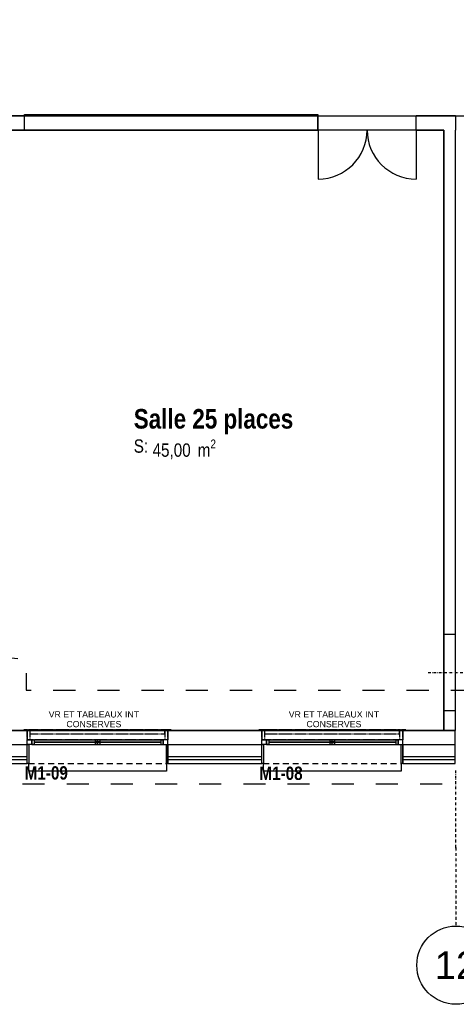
# Model space of a CAD drawing. Extents: x -24342 to 73038, y -9656 to 30949.
# Tile 118 of 118: x 5950 to 6508, y 6745 to 8003. Entities that reach past the tile are written whole.
import ezdxf
from ezdxf.enums import TextEntityAlignment as Align

# ---------------------------------------------------------------- set-up
doc = ezdxf.new("R2010")
doc.units = 0
for name, pattern in [('21.0032_xref_r+1_02_pro$0$Points tirets', [670.277762, 352.777767, -176.388884, 0, -141.111112]), ('21.0032_xref_r+1_02_pro$0$Tirets petits', [125, 75, -50]), ('21.0032_xref_r+1_02_pro$0$Traits', [564.444447, 282.222223, -282.222223]), ('ACAD_ISO12W100', [21, 12, -3, 0, -3, 0, -3])]:
    doc.linetypes.add(name, pattern=pattern)
for name, color, linetype in [('0_XREF', 250, 'Continuous'), ('21.0032_xref_r+1_02_pro$0$02-01 File _ Axe.Construction', 251, 'Continuous'), ('21.0032_xref_r+1_02_pro$0$02-04 Mur.Construction', 251, 'Continuous'), ('21.0032_xref_r+1_02_pro$0$02-04 VR et tablettes existantes', 251, 'Continuous'), ('21.0032_xref_r+1_02_pro$0$06-05 Texte 50ème 20ème - DCE.Texte', 251, 'Continuous'), ('21.0032_xref_r+1_02_pro$0$08-01 2D Dessin général.2D', 251, 'Continuous'), ('21.0032_xref_r+1_02_pro$0$08-01 contour hachures', 251, 'Continuous'), ('21.0032_xref_r+1_02_pro$0$A-AREA-____-OTLN.Modèle IFC', 251, 'Continuous'), ('21.0032_xref_r+1_02_pro$0$A-WALL-____-OTLN.Modèle IFC', 251, 'Continuous'), ('21.0032_xref_r+1_02_pro$0$Fenêtres ARCHICAD', 251, 'Continuous'), ('21.0032_xref_r+1_02_pro$0$Marques de fenêtre ARCHICAD', 251, 'Continuous'), ('21.0032_xref_r+1_02_pro$0$Marques de Zone ARCHICAD', 251, 'Continuous'), ('21.0032_xref_r+1_02_pro$0$Portes ARCHICAD', 251, 'Continuous')]:
    doc.layers.add(name, color=color, linetype=linetype)
doc.styles.add('21.0032_xref_r+1_02_pro$0$STYLE_GENERE_1', font='ARIALNB.TTF')
doc.styles.add('21.0032_xref_r+1_02_pro$0$STYLE_GENERE_2', font='ARIALN.TTF')
doc.styles.add('21.0032_xref_r+1_02_pro$0$STYLE_GENERE_5', font='arial.ttf')

# ---------------------------------------------------------------- blocks, each defined once
blk = doc.blocks.new('21.0032_xref_r+1_02_pro$0$Salle 25 places_SA_13_1', base_point=(61978, -25215))
at = {"layer": '21.0032_xref_r+1_02_pro$0$Marques de Zone ARCHICAD', "ltscale": 0.1, "insert": (61193, -25333), "char_height": 170, "attachment_point": 1, "style": '21.0032_xref_r+1_02_pro$0$STYLE_GENERE_2'}
blk.add_mtext('\\A1;\\pt0,100;45,00{\\H0.66x;\\S^  ;} m{\\H0.66x;\\S2^  ;}', dxfattribs=at)
at = {"layer": '21.0032_xref_r+1_02_pro$0$Marques de Zone ARCHICAD', "ltscale": 0.1}
for tag, height, style, p in [('DUMMY_849', 250, '21.0032_xref_r+1_02_pro$0$STYLE_GENERE_1', (63002, -24869)), ('ROOM_NAME', 250, '21.0032_xref_r+1_02_pro$0$STYLE_GENERE_1', (60953, -24943)), ('calculatedAreaCode', 170, '21.0032_xref_r+1_02_pro$0$STYLE_GENERE_2', (60953, -25331))]:
    blk.add_attdef(tag, text='', height=height, dxfattribs=dict(at, style=style)).set_placement(p, align=Align.TOP_LEFT)
blk = doc.blocks.new('21.0032_xref_r+1_02_pro$0$Percement_19_1')
at = {"layer": '21.0032_xref_r+1_02_pro$0$A-WALL-____-OTLN.Modèle IFC', "linetype": '21.0032_xref_r+1_02_pro$0$Points tirets', "ltscale": 0.1}
blk.add_line((64715, -28310), (65265, -28310), dxfattribs=at)
at = {"layer": '21.0032_xref_r+1_02_pro$0$A-WALL-____-OTLN.Modèle IFC', "linetype": 'Continuous', "ltscale": 0.1, "flags": 128}
for points in [[(64915, -27825), (64915, -28795)], [(65065, -27825), (64915, -27825)], [(65065, -28795), (65065, -27825)], [(64915, -28795), (65065, -28795)]]:
    blk.add_lwpolyline(points, dxfattribs=at)
blk = doc.blocks.new('21.0032_xref_r+1_02_pro$0$Fenêtre (Mur) 26[9]_1')
at = {"layer": '21.0032_xref_r+1_02_pro$0$Fenêtres ARCHICAD', "linetype": 'Continuous', "ltscale": 0.1}
for p, q in [((59555, -21180), (63305, -21180)), ((59555, -21380), (59555, -21180)), ((63305, -21180), (63305, -21380)), ((63305, -21380), (59555, -21380))]:
    blk.add_line(p, q, dxfattribs=at)
blk = doc.blocks.new('21.0032_xref_r+1_02_pro$0$Porte (Mur) 80[4]_1')
at = {"layer": '21.0032_xref_r+1_02_pro$0$Portes ARCHICAD', "linetype": 'Continuous', "ltscale": 0.1}
for p, q in [((63310, -21380), (63310, -22005)), ((64560, -21380), (64560, -22005))]:
    blk.add_line(p, q, dxfattribs=at)
for centre, start, end in [((63310, -21380), 270, 0), ((64560, -21380), 180, 270)]:
    blk.add_arc(centre, 625, start, end, dxfattribs=at)
blk = doc.blocks.new('21.0032_xref_r+1_02_pro$0$Mur_17_1', base_point=(43990, -21290))
at = {"layer": '21.0032_xref_r+1_02_pro$0$A-WALL-____-OTLN.Modèle IFC', "linetype": 'Continuous', "ltscale": 0.1}
for p, q in [((59555, -21380), (59555, -21200)), ((63305, -21200), (59555, -21200)), ((63305, -21380), (63305, -21200)), ((63310, -21380), (63310, -21200)), ((64560, -21380), (64560, -21200)), ((59555, -21380), (63305, -21380))]:
    blk.add_line(p, q, dxfattribs=at)
at = {"layer": '21.0032_xref_r+1_02_pro$0$A-WALL-____-OTLN.Modèle IFC', "linetype": 'Continuous', "ltscale": 0.1, "flags": 128}
for points in [[(59555, -21200), (58440, -21200)], [(63310, -21200), (63305, -21200)], [(65065, -21200), (64560, -21200)], [(65065, -21200), (65065, -21380)], [(59040, -21380), (59555, -21380)], [(63305, -21380), (63310, -21380)], [(64560, -21380), (64915, -21380)]]:
    blk.add_lwpolyline(points, dxfattribs=at)
at = {"layer": '21.0032_xref_r+1_02_pro$0$Fenêtres ARCHICAD', "linetype": 'Continuous', "ltscale": 0.1}
blk.add_blockref('21.0032_xref_r+1_02_pro$0$Fenêtre (Mur) 26[9]_1', (0, 0), dxfattribs=at)
at = {"layer": '21.0032_xref_r+1_02_pro$0$Portes ARCHICAD', "linetype": 'Continuous', "ltscale": 0.1}
blk.add_blockref('21.0032_xref_r+1_02_pro$0$Porte (Mur) 80[4]_1', (0, 0), dxfattribs=at)
blk = doc.blocks.new('21.0032_xref_r+1_02_pro$0$Mur_18_1', base_point=(64990, -21290))
at = {"layer": '21.0032_xref_r+1_02_pro$0$A-WALL-____-OTLN.Modèle IFC', "linetype": 'Continuous', "ltscale": 0.1, "flags": 128}
for points in [[(64915, -21380), (64915, -27825)], [(65065, -27825), (65065, -21380)], [(64915, -28795), (64915, -29050)], [(65065, -29050), (65065, -28795)], [(64915, -29050), (65065, -29050)]]:
    blk.add_lwpolyline(points, dxfattribs=at)
blk = doc.blocks.new('21.0032_xref_r+1_02_pro$0$Marque fenêtre 24[2]_1', base_point=(63490, -29050))
at = {"layer": '21.0032_xref_r+1_02_pro$0$Marques de fenêtre ARCHICAD', "ltscale": 0.1, "style": '21.0032_xref_r+1_02_pro$0$STYLE_GENERE_1'}
blk.add_attdef('AC_WIDO_ID', text='', height=170, dxfattribs=at).set_placement((62559, -29732), align=Align.BOTTOM_LEFT)
blk = doc.blocks.new('21.0032_xref_r+1_02_pro$0$Baie générique 2019[21]_1')
at = {"layer": '21.0032_xref_r+1_02_pro$0$Fenêtres ARCHICAD', "linetype": 'Continuous', "ltscale": 0.1}
for p, q in [((62650, -29230), (62650, -29170)), ((62650, -29170), (62680, -29170)), ((62650, -29170), (64330, -29170)), ((62680, -29170), (62680, -29230)), ((62680, -29170), (64300, -29170)), ((63490, -29170), (63460, -29170)), ((63460, -29170), (63460, -29230)), ((63520, -29170), (63460, -29170)), ((63490, -29170), (63460, -29170)), ((63460, -29170), (63460, -29230)), ((63520, -29170), (63460, -29170)), ((63490, -29170), (63460, -29170)), ((63460, -29170), (63460, -29230)), ((63520, -29170), (63460, -29170)), ((63490, -29230), (63490, -29170)), ((63490, -29230), (63490, -29170)), ((63490, -29170), (63520, -29170)), ((63490, -29230), (63490, -29170)), ((63490, -29230), (63490, -29170)), ((63490, -29170), (63520, -29170)), ((63490, -29230), (63490, -29170)), ((63490, -29230), (63490, -29170)), ((63490, -29170), (63520, -29170)), ((63520, -29170), (63520, -29230)), ((63520, -29170), (63520, -29230)), ((63520, -29170), (63520, -29230)), ((64330, -29170), (64300, -29170)), ((64300, -29170), (64300, -29230)), ((64330, -29230), (64330, -29170)), ((62650, -29230), (64330, -29230)), ((62680, -29230), (62650, -29230)), ((62680, -29193), (64300, -29193)), ((62680, -29200), (64300, -29200)), ((62680, -29230), (64300, -29230)), ((63520, -29193), (63460, -29193)), ((63520, -29193), (63460, -29193)), ((63520, -29193), (63460, -29193)), ((63520, -29200), (63460, -29200)), ((63520, -29200), (63460, -29200)), ((63520, -29200), (63460, -29200)), ((63460, -29230), (63490, -29230)), ((63520, -29230), (63460, -29230)), ((63460, -29230), (63490, -29230)), ((63520, -29230), (63460, -29230)), ((63460, -29230), (63490, -29230)), ((63520, -29230), (63460, -29230)), ((63520, -29230), (63490, -29230)), ((63520, -29230), (63490, -29230)), ((63520, -29230), (63490, -29230)), ((64300, -29230), (64330, -29230)), ((62610, -29570), (62610, -29470)), ((64370, -29470), (64370, -29570)), ((64370, -29570), (62610, -29570))]:
    blk.add_line(p, q, dxfattribs=at)
at = {"layer": '21.0032_xref_r+1_02_pro$0$Fenêtres ARCHICAD', "linetype": 'Continuous', "ltscale": 0.1, "flags": 128}
for points in [[(62590, -29230), (62590, -29170), (62650, -29170), (62650, -29230)], [(64390, -29230), (64390, -29170), (64330, -29170), (64330, -29230)], [(62610, -29230), (62610, -29470), (62590, -29470), (62590, -29230)], [(64390, -29230), (64390, -29470), (64370, -29470), (64370, -29230)]]:
    blk.add_lwpolyline(points, close=True, dxfattribs=at)
at = {"layer": '21.0032_xref_r+1_02_pro$0$Marques de fenêtre ARCHICAD', "ltscale": 0.1}
blk.add_blockref('21.0032_xref_r+1_02_pro$0$Marque fenêtre 24[2]_1', (63490, -29050), dxfattribs=at).add_auto_attribs({'AC_WIDO_ID': 'M1-08'})
blk = doc.blocks.new('21.0032_xref_r+1_02_pro$0$Marque fenêtre 24[3]_1', base_point=(60490, -29050))
at = {"layer": '21.0032_xref_r+1_02_pro$0$Marques de fenêtre ARCHICAD', "ltscale": 0.1, "style": '21.0032_xref_r+1_02_pro$0$STYLE_GENERE_1'}
blk.add_attdef('AC_WIDO_ID', text='', height=170, dxfattribs=at).set_placement((59559, -29727), align=Align.BOTTOM_LEFT)
blk = doc.blocks.new('21.0032_xref_r+1_02_pro$0$Baie générique 2019[22]_1')
at = {"layer": '21.0032_xref_r+1_02_pro$0$Fenêtres ARCHICAD', "linetype": 'Continuous', "ltscale": 0.1}
for p, q in [((59650, -29230), (59650, -29170)), ((59650, -29170), (59680, -29170)), ((59650, -29170), (61330, -29170)), ((59680, -29170), (59680, -29230)), ((59680, -29170), (61300, -29170)), ((60490, -29170), (60460, -29170)), ((60460, -29170), (60460, -29230)), ((60520, -29170), (60460, -29170)), ((60490, -29170), (60460, -29170)), ((60460, -29170), (60460, -29230)), ((60520, -29170), (60460, -29170)), ((60490, -29170), (60460, -29170)), ((60460, -29170), (60460, -29230)), ((60520, -29170), (60460, -29170)), ((60490, -29230), (60490, -29170)), ((60490, -29230), (60490, -29170)), ((60490, -29170), (60520, -29170)), ((60490, -29230), (60490, -29170)), ((60490, -29230), (60490, -29170)), ((60490, -29170), (60520, -29170)), ((60490, -29230), (60490, -29170)), ((60490, -29230), (60490, -29170)), ((60490, -29170), (60520, -29170)), ((60520, -29170), (60520, -29230)), ((60520, -29170), (60520, -29230)), ((60520, -29170), (60520, -29230)), ((61330, -29170), (61300, -29170)), ((61300, -29170), (61300, -29230)), ((61330, -29230), (61330, -29170)), ((59650, -29230), (61330, -29230)), ((59680, -29230), (59650, -29230)), ((59680, -29193), (61300, -29193)), ((59680, -29200), (61300, -29200)), ((59680, -29230), (61300, -29230)), ((60520, -29193), (60460, -29193)), ((60520, -29193), (60460, -29193)), ((60520, -29193), (60460, -29193)), ((60520, -29200), (60460, -29200)), ((60520, -29200), (60460, -29200)), ((60520, -29200), (60460, -29200)), ((60460, -29230), (60490, -29230)), ((60520, -29230), (60460, -29230)), ((60460, -29230), (60490, -29230)), ((60520, -29230), (60460, -29230)), ((60460, -29230), (60490, -29230)), ((60520, -29230), (60460, -29230)), ((60520, -29230), (60490, -29230)), ((60520, -29230), (60490, -29230)), ((60520, -29230), (60490, -29230)), ((61300, -29230), (61330, -29230)), ((59610, -29570), (59610, -29470)), ((61370, -29470), (61370, -29570)), ((61370, -29570), (59610, -29570))]:
    blk.add_line(p, q, dxfattribs=at)
at = {"layer": '21.0032_xref_r+1_02_pro$0$Fenêtres ARCHICAD', "linetype": 'Continuous', "ltscale": 0.1, "flags": 128}
for points in [[(59590, -29230), (59590, -29170), (59650, -29170), (59650, -29230)], [(61390, -29230), (61390, -29170), (61330, -29170), (61330, -29230)], [(59610, -29230), (59610, -29470), (59590, -29470), (59590, -29230)], [(61390, -29230), (61390, -29470), (61370, -29470), (61370, -29230)]]:
    blk.add_lwpolyline(points, close=True, dxfattribs=at)
at = {"layer": '21.0032_xref_r+1_02_pro$0$Marques de fenêtre ARCHICAD', "ltscale": 0.1}
blk.add_blockref('21.0032_xref_r+1_02_pro$0$Marque fenêtre 24[3]_1', (60490, -29050), dxfattribs=at).add_auto_attribs({'AC_WIDO_ID': 'M1-09'})
blk = doc.blocks.new('21.0032_xref_r+1_02_pro$0$Mur_203_1', base_point=(59080, -29050))
at = {"layer": '21.0032_xref_r+1_02_pro$0$02-04 Mur.Construction', "linetype": 'Continuous', "ltscale": 0.1}
for p, q in [((58900, -29050), (58900, -29230)), ((59590, -29050), (59590, -29170)), ((61390, -29050), (61390, -29170)), ((62590, -29050), (62590, -29170)), ((64390, -29050), (64390, -29170)), ((59590, -29380), (59590, -29170)), ((61390, -29380), (61390, -29170)), ((62590, -29380), (62590, -29170)), ((64390, -29380), (64390, -29170)), ((58750, -29230), (58750, -29380)), ((58900, -29230), (59080, -29230)), ((59080, -29230), (59590, -29230)), ((61390, -29230), (62590, -29230)), ((64390, -29230), (65059, -29230)), ((58710, -29420), (58750, -29420)), ((58750, -29380), (58900, -29380)), ((58750, -29420), (59590, -29420)), ((58900, -29380), (59590, -29380)), ((59590, -29420), (59590, -29380)), ((59590, -29470), (59590, -29420)), ((61390, -29380), (62590, -29380)), ((61390, -29420), (61390, -29380)), ((61390, -29420), (62590, -29420)), ((61390, -29470), (61390, -29420)), ((62590, -29420), (62590, -29380)), ((62590, -29470), (62590, -29420)), ((64390, -29380), (65059, -29380)), ((64390, -29420), (64390, -29380)), ((64390, -29420), (65059, -29420)), ((64390, -29470), (64390, -29420))]:
    blk.add_line(p, q, dxfattribs=at)
at = {"layer": '21.0032_xref_r+1_02_pro$0$02-04 Mur.Construction', "linetype": 'Continuous', "ltscale": 0.1, "flags": 128}
for points in [[(59590, -29050), (59080, -29050)], [(62590, -29050), (61390, -29050)], [(65059, -29050), (64390, -29050)], [(65059, -29230), (65059, -29050)], [(65059, -29380), (65059, -29230)], [(58660, -29470), (58660, -29420)], [(65059, -29420), (65059, -29380)], [(65059, -29470), (65059, -29420)], [(58660, -29470), (59590, -29470)], [(61390, -29470), (62590, -29470)], [(64390, -29470), (65059, -29470)]]:
    blk.add_lwpolyline(points, dxfattribs=at)
at = {"layer": '21.0032_xref_r+1_02_pro$0$Fenêtres ARCHICAD', "linetype": 'Continuous', "ltscale": 0.1}
for name in ['21.0032_xref_r+1_02_pro$0$Baie générique 2019[22]_1', '21.0032_xref_r+1_02_pro$0$Baie générique 2019[21]_1']:
    blk.add_blockref(name, (0, 0), dxfattribs=at)
blk = doc.blocks.new('21.0032_xref_r+1_02_pro$0$Forme_55_1')
at = {"layer": '21.0032_xref_r+1_02_pro$0$02-04 VR et tablettes existantes', "linetype": '21.0032_xref_r+1_02_pro$0$Tirets petits', "ltscale": 0.1, "flags": 128}
for points in [[(62590, -29170), (62590, -29050)], [(62590, -29050), (64390, -29050)], [(64390, -29050), (64390, -29170)], [(64390, -29170), (62590, -29170)]]:
    blk.add_lwpolyline(points, dxfattribs=at)
blk = doc.blocks.new('21.0032_xref_r+1_02_pro$0$Forme_56_1')
at = {"layer": '21.0032_xref_r+1_02_pro$0$02-04 VR et tablettes existantes', "linetype": '21.0032_xref_r+1_02_pro$0$Tirets petits', "ltscale": 0.1, "flags": 128}
for points in [[(62550, -29050), (62550, -29040)], [(62550, -29040), (64430, -29040)], [(64430, -29050), (62550, -29050)], [(64430, -29050), (64430, -29040)]]:
    blk.add_lwpolyline(points, dxfattribs=at)
blk = doc.blocks.new('21.0032_xref_r+1_02_pro$0$Forme_57_1')
at = {"layer": '21.0032_xref_r+1_02_pro$0$02-04 VR et tablettes existantes', "linetype": '21.0032_xref_r+1_02_pro$0$Tirets petits', "ltscale": 0.1, "flags": 128}
for points in [[(62590, -29170), (62590, -29050)], [(62590, -29050), (64390, -29050)], [(64390, -29050), (64390, -29170)], [(64390, -29170), (62590, -29170)]]:
    blk.add_lwpolyline(points, dxfattribs=at)
blk = doc.blocks.new('21.0032_xref_r+1_02_pro$0$Forme_58_1')
at = {"layer": '21.0032_xref_r+1_02_pro$0$02-04 VR et tablettes existantes', "linetype": '21.0032_xref_r+1_02_pro$0$Tirets petits', "ltscale": 0.1, "flags": 128}
for points in [[(62550, -29050), (62550, -29040)], [(62550, -29040), (64430, -29040)], [(64430, -29050), (62550, -29050)], [(64430, -29040), (64430, -29050)]]:
    blk.add_lwpolyline(points, dxfattribs=at)
blk = doc.blocks.new('21.0032_xref_r+1_02_pro$0$Forme_59_1')
at = {"layer": '21.0032_xref_r+1_02_pro$0$02-04 VR et tablettes existantes', "linetype": '21.0032_xref_r+1_02_pro$0$Tirets petits', "ltscale": 0.1, "flags": 128}
for points in [[(62590, -29050), (62590, -29170)], [(62630, -29050), (62590, -29050)], [(62630, -29170), (62630, -29050)], [(62630, -29170), (62590, -29170)]]:
    blk.add_lwpolyline(points, dxfattribs=at)
blk = doc.blocks.new('21.0032_xref_r+1_02_pro$0$Forme_60_1')
at = {"layer": '21.0032_xref_r+1_02_pro$0$02-04 VR et tablettes existantes', "linetype": '21.0032_xref_r+1_02_pro$0$Tirets petits', "ltscale": 0.1, "flags": 128}
for points in [[(64350, -29050), (64350, -29170)], [(64390, -29050), (64350, -29050)], [(64390, -29170), (64390, -29050)], [(64390, -29170), (64350, -29170)]]:
    blk.add_lwpolyline(points, dxfattribs=at)
blk = doc.blocks.new('21.0032_xref_r+1_02_pro$0$Forme_61_1')
at = {"layer": '21.0032_xref_r+1_02_pro$0$02-04 VR et tablettes existantes', "linetype": '21.0032_xref_r+1_02_pro$0$Tirets petits', "ltscale": 0.1, "flags": 128}
for points in [[(64430, -29040), (64350, -29040)], [(64350, -29040), (64350, -29050)], [(64350, -29050), (64430, -29050)], [(64430, -29050), (64430, -29040)]]:
    blk.add_lwpolyline(points, dxfattribs=at)
blk = doc.blocks.new('21.0032_xref_r+1_02_pro$0$Forme_62_1')
at = {"layer": '21.0032_xref_r+1_02_pro$0$02-04 VR et tablettes existantes', "linetype": '21.0032_xref_r+1_02_pro$0$Tirets petits', "ltscale": 0.1, "flags": 128}
for points in [[(62630, -29040), (62550, -29040)], [(62550, -29040), (62550, -29050)], [(62550, -29050), (62630, -29050)], [(62630, -29050), (62630, -29040)]]:
    blk.add_lwpolyline(points, dxfattribs=at)
blk = doc.blocks.new('21.0032_xref_r+1_02_pro$0$Forme_63_1')
at = {"layer": '21.0032_xref_r+1_02_pro$0$02-04 VR et tablettes existantes', "linetype": '21.0032_xref_r+1_02_pro$0$Tirets petits', "ltscale": 0.1, "flags": 128}
for points in [[(64350, -29040), (62630, -29040)], [(62630, -29098), (62630, -29040)], [(64350, -29098), (64350, -29040)], [(64350, -29098), (62630, -29098)]]:
    blk.add_lwpolyline(points, dxfattribs=at)
blk = doc.blocks.new('21.0032_xref_r+1_02_pro$0$Forme_64_1')
at = {"layer": '21.0032_xref_r+1_02_pro$0$02-04 VR et tablettes existantes', "linetype": '21.0032_xref_r+1_02_pro$0$Tirets petits', "ltscale": 0.1, "flags": 128}
for points in [[(59590, -29170), (59590, -29050)], [(59590, -29050), (61390, -29050)], [(61390, -29050), (61390, -29170)], [(61390, -29170), (59590, -29170)]]:
    blk.add_lwpolyline(points, dxfattribs=at)
blk = doc.blocks.new('21.0032_xref_r+1_02_pro$0$Forme_65_1')
at = {"layer": '21.0032_xref_r+1_02_pro$0$02-04 VR et tablettes existantes', "linetype": '21.0032_xref_r+1_02_pro$0$Tirets petits', "ltscale": 0.1, "flags": 128}
for points in [[(59550, -29050), (59550, -29040)], [(59550, -29040), (61430, -29040)], [(61430, -29050), (59550, -29050)], [(61430, -29050), (61430, -29040)]]:
    blk.add_lwpolyline(points, dxfattribs=at)
blk = doc.blocks.new('21.0032_xref_r+1_02_pro$0$Forme_66_1')
at = {"layer": '21.0032_xref_r+1_02_pro$0$02-04 VR et tablettes existantes', "linetype": '21.0032_xref_r+1_02_pro$0$Tirets petits', "ltscale": 0.1, "flags": 128}
for points in [[(59590, -29170), (59590, -29050)], [(59590, -29050), (61390, -29050)], [(61390, -29050), (61390, -29170)], [(61390, -29170), (59590, -29170)]]:
    blk.add_lwpolyline(points, dxfattribs=at)
blk = doc.blocks.new('21.0032_xref_r+1_02_pro$0$Forme_67_1')
at = {"layer": '21.0032_xref_r+1_02_pro$0$02-04 VR et tablettes existantes', "linetype": '21.0032_xref_r+1_02_pro$0$Tirets petits', "ltscale": 0.1, "flags": 128}
for points in [[(59550, -29050), (59550, -29040)], [(59550, -29040), (61430, -29040)], [(61430, -29050), (59550, -29050)], [(61430, -29040), (61430, -29050)]]:
    blk.add_lwpolyline(points, dxfattribs=at)
blk = doc.blocks.new('21.0032_xref_r+1_02_pro$0$Forme_68_1')
at = {"layer": '21.0032_xref_r+1_02_pro$0$02-04 VR et tablettes existantes', "linetype": '21.0032_xref_r+1_02_pro$0$Tirets petits', "ltscale": 0.1, "flags": 128}
for points in [[(59590, -29050), (59590, -29170)], [(59630, -29050), (59590, -29050)], [(59630, -29170), (59630, -29050)], [(59630, -29170), (59590, -29170)]]:
    blk.add_lwpolyline(points, dxfattribs=at)
blk = doc.blocks.new('21.0032_xref_r+1_02_pro$0$Forme_69_1')
at = {"layer": '21.0032_xref_r+1_02_pro$0$02-04 VR et tablettes existantes', "linetype": '21.0032_xref_r+1_02_pro$0$Tirets petits', "ltscale": 0.1, "flags": 128}
for points in [[(61350, -29050), (61350, -29170)], [(61390, -29050), (61350, -29050)], [(61390, -29170), (61390, -29050)], [(61390, -29170), (61350, -29170)]]:
    blk.add_lwpolyline(points, dxfattribs=at)
blk = doc.blocks.new('21.0032_xref_r+1_02_pro$0$Forme_70_1')
at = {"layer": '21.0032_xref_r+1_02_pro$0$02-04 VR et tablettes existantes', "linetype": '21.0032_xref_r+1_02_pro$0$Tirets petits', "ltscale": 0.1, "flags": 128}
for points in [[(61430, -29040), (61350, -29040)], [(61350, -29040), (61350, -29050)], [(61350, -29050), (61430, -29050)], [(61430, -29050), (61430, -29040)]]:
    blk.add_lwpolyline(points, dxfattribs=at)
blk = doc.blocks.new('21.0032_xref_r+1_02_pro$0$Forme_71_1')
at = {"layer": '21.0032_xref_r+1_02_pro$0$02-04 VR et tablettes existantes', "linetype": '21.0032_xref_r+1_02_pro$0$Tirets petits', "ltscale": 0.1, "flags": 128}
for points in [[(59630, -29040), (59550, -29040)], [(59550, -29040), (59550, -29050)], [(59550, -29050), (59630, -29050)], [(59630, -29050), (59630, -29040)]]:
    blk.add_lwpolyline(points, dxfattribs=at)
blk = doc.blocks.new('21.0032_xref_r+1_02_pro$0$Forme_72_1')
at = {"layer": '21.0032_xref_r+1_02_pro$0$02-04 VR et tablettes existantes', "linetype": '21.0032_xref_r+1_02_pro$0$Tirets petits', "ltscale": 0.1, "flags": 128}
for points in [[(61350, -29040), (59630, -29040)], [(59630, -29098), (59630, -29040)], [(61350, -29098), (61350, -29040)], [(61350, -29098), (59630, -29098)]]:
    blk.add_lwpolyline(points, dxfattribs=at)
blk = doc.blocks.new('21.0032_xref_r+1_02_pro$0$Marque grille standard[793]_1', base_point=(65070, -31547))
at = {"layer": '21.0032_xref_r+1_02_pro$0$02-01 File _ Axe.Construction', "linetype": '21.0032_xref_r+1_02_pro$0$Points tirets', "ltscale": 0.1}
for q in [(65070, -29547), (65070, -31547)]:
    blk.add_line((65070, -30547), q, dxfattribs=at)
at = {"layer": '21.0032_xref_r+1_02_pro$0$02-01 File _ Axe.Construction', "linetype": 'Continuous', "ltscale": 0.1}
blk.add_circle((65070, -32047), 500, dxfattribs=at)
at = {"layer": '21.0032_xref_r+1_02_pro$0$02-01 File _ Axe.Construction', "linetype": '21.0032_xref_r+1_02_pro$0$Points tirets', "ltscale": 0.1}
blk.add_point((65070, -30547), dxfattribs=at)
blk.add_point((65070, -30547), dxfattribs=at)
at = {"layer": '21.0032_xref_r+1_02_pro$0$02-01 File _ Axe.Construction', "ltscale": 0.1, "style": '21.0032_xref_r+1_02_pro$0$STYLE_GENERE_5'}
for tag, p in [('AC_MarkerText_1_1', (65070, 1137)), ('AC_MarkerText_1_0', (65070, -31872))]:
    blk.add_attdef(tag, text='', height=350, rotation=360, dxfattribs=at).set_placement(p, align=Align.TOP_CENTER)
blk = doc.blocks.new('21.0032_xref_r+1_02_pro')
at = {"layer": '21.0032_xref_r+1_02_pro$0$08-01 2D Dessin général.2D', "linetype": '21.0032_xref_r+1_02_pro$0$Tirets petits', "ltscale": 0.1}
for p, q in [((5961, -2947), (6137, -2947)), ((6261, -2947), (6437, -2947))]:
    blk.add_line(p, q, dxfattribs=at)
at = {"layer": '21.0032_xref_r+1_02_pro$0$08-01 contour hachures', "linetype": '21.0032_xref_r+1_02_pro$0$Traits', "ltscale": 0.1, "flags": 128}
blk.add_lwpolyline([(3407.7, -2412.1), (4449.8, -2412.1), (4449.8, -2658.9), (5957.7, -2814.3), (5957.7, -2853.4), (8763.1, -2853.4), (8763.1, -2770.1), (8976.2, -2770.1), (8976.2, -2853.4), (8886.7, -2853.4), (8886.7, -2973.6), (5825.7, -2973.6), (5825.7, -2926.5), (4291.3, -2776), (4291.3, -2595.3), (4154.8, -2595.3), (3536.1, -2595.3), (3536.1, -2973.6), (3029.2, -2973.6), (3029.2, -2853.4), (3407.7, -2853.4)], close=True, dxfattribs=at)
at = {"layer": '21.0032_xref_r+1_02_pro$0$A-AREA-____-OTLN.Modèle IFC', "linetype": 'Continuous', "ltscale": 0.1, "flags": 128}
blk.add_lwpolyline([(647.4, -2120.4), (3390, -2120), (3389.6, -2166.6), (4390.4, -2166.6), (4390, -2120), (8761.1, -2120), (8592.9, -1418), (8427.5, -1418), (8560, -1961.4), (6560.1, -1961.4), (6560.1, -1366.3, -0.157957), (6506.5, -1249), (6331.3, -1249, -0.214878), (6262.9, -1381.1), (6262.9, -1961.4), (1456.6, -1961.4), (1456.6, -1381.1, -0.215084), (1388.2, -1249), (1227.6, -1249, -0.214969), (1159.4, -1381), (1158.3, -1961.4), (647.4, -1961.4)], format="xyb", close=True, dxfattribs=at)
blk.add_lwpolyline([(5904, -2869), (5908, -2869), (5908, -2905), (6491.5, -2905), (6491.5, -2138), (5904, -2138)], close=True, dxfattribs=at)
at = {"layer": '21.0032_xref_r+1_02_pro$0$02-01 File _ Axe.Construction', "linetype": 'Continuous', "ltscale": 0.1}
ref = blk.add_blockref('21.0032_xref_r+1_02_pro$0$Marque grille standard[793]_1', (6507, -3154.7), dxfattribs=dict(at, xscale=0.1, yscale=0.1, zscale=0.1))
ref.add_attrib('AC_MarkerText_1', '12', dxfattribs={"height": 35, "style": '21.0032_xref_r+1_02_pro$0$STYLE_GENERE_5'}).set_placement((6507, -3187.2), align=Align.TOP_CENTER)
at = {"layer": '21.0032_xref_r+1_02_pro$0$02-04 Mur.Construction', "ltscale": 0.1, "xscale": 0.1, "yscale": 0.1, "zscale": 0.1}
blk.add_blockref('21.0032_xref_r+1_02_pro$0$Mur_203_1', (5908, -2905), dxfattribs=at)
at = {"layer": '21.0032_xref_r+1_02_pro$0$02-04 VR et tablettes existantes', "linetype": 'Continuous', "ltscale": 0.1, "xscale": 0.1, "yscale": 0.1, "zscale": 0.1}
for name in ['21.0032_xref_r+1_02_pro$0$Forme_65_1', '21.0032_xref_r+1_02_pro$0$Forme_67_1', '21.0032_xref_r+1_02_pro$0$Forme_71_1', '21.0032_xref_r+1_02_pro$0$Forme_64_1', '21.0032_xref_r+1_02_pro$0$Forme_66_1', '21.0032_xref_r+1_02_pro$0$Forme_68_1', '21.0032_xref_r+1_02_pro$0$Forme_72_1', '21.0032_xref_r+1_02_pro$0$Forme_70_1', '21.0032_xref_r+1_02_pro$0$Forme_69_1', '21.0032_xref_r+1_02_pro$0$Forme_56_1', '21.0032_xref_r+1_02_pro$0$Forme_58_1', '21.0032_xref_r+1_02_pro$0$Forme_62_1', '21.0032_xref_r+1_02_pro$0$Forme_55_1', '21.0032_xref_r+1_02_pro$0$Forme_57_1', '21.0032_xref_r+1_02_pro$0$Forme_59_1', '21.0032_xref_r+1_02_pro$0$Forme_63_1', '21.0032_xref_r+1_02_pro$0$Forme_61_1', '21.0032_xref_r+1_02_pro$0$Forme_60_1']:
    blk.add_blockref(name, (0, 0), dxfattribs=at)
at = {"layer": '21.0032_xref_r+1_02_pro$0$A-AREA-____-OTLN.Modèle IFC', "linetype": 'Continuous', "ltscale": 0.1, "xscale": 0.1, "yscale": 0.1, "zscale": 0.1}
blk.add_blockref('21.0032_xref_r+1_02_pro$0$Salle 25 places_SA_13_1', (6197.8, -2521.5), dxfattribs=at).add_auto_attribs({'ROOM_NAME': 'Salle 25 places', 'calculatedAreaCode': 'S: '})
at = {"layer": '21.0032_xref_r+1_02_pro$0$A-WALL-____-OTLN.Modèle IFC', "ltscale": 0.1, "xscale": 0.1, "yscale": 0.1, "zscale": 0.1}
for name, p in [('21.0032_xref_r+1_02_pro$0$Mur_17_1', (4399, -2129)), ('21.0032_xref_r+1_02_pro$0$Mur_18_1', (6499, -2129))]:
    blk.add_blockref(name, p, dxfattribs=at)
at = {"layer": '21.0032_xref_r+1_02_pro$0$A-WALL-____-OTLN.Modèle IFC', "linetype": 'Continuous', "ltscale": 0.1, "xscale": 0.1, "yscale": 0.1, "zscale": 0.1}
blk.add_blockref('21.0032_xref_r+1_02_pro$0$Percement_19_1', (0, 0), dxfattribs=at)
at = {"layer": '21.0032_xref_r+1_02_pro$0$06-05 Texte 50ème 20ème - DCE.Texte', "linetype": 'Continuous', "ltscale": 0.1, "char_height": 8, "width": 173.098, "attachment_point": 5, "line_spacing_factor": 0.933036, "style": '21.0032_xref_r+1_02_pro$0$STYLE_GENERE_5'}
for insert in [(6044.3, -2890.6), (6351.1, -2890.6)]:
    blk.add_mtext('\\A1;VR ET TABLEAUX INT CONSERVES', dxfattribs=dict(at, insert=insert))

msp = doc.modelspace()

# ---------------------------------------------------------------- block references
at = {"layer": '0_XREF', "linetype": 'ACAD_ISO12W100'}
msp.add_blockref('21.0032_xref_r+1_02_pro', (0, 10000), dxfattribs=at)

doc.saveas('drawing.dxf')
